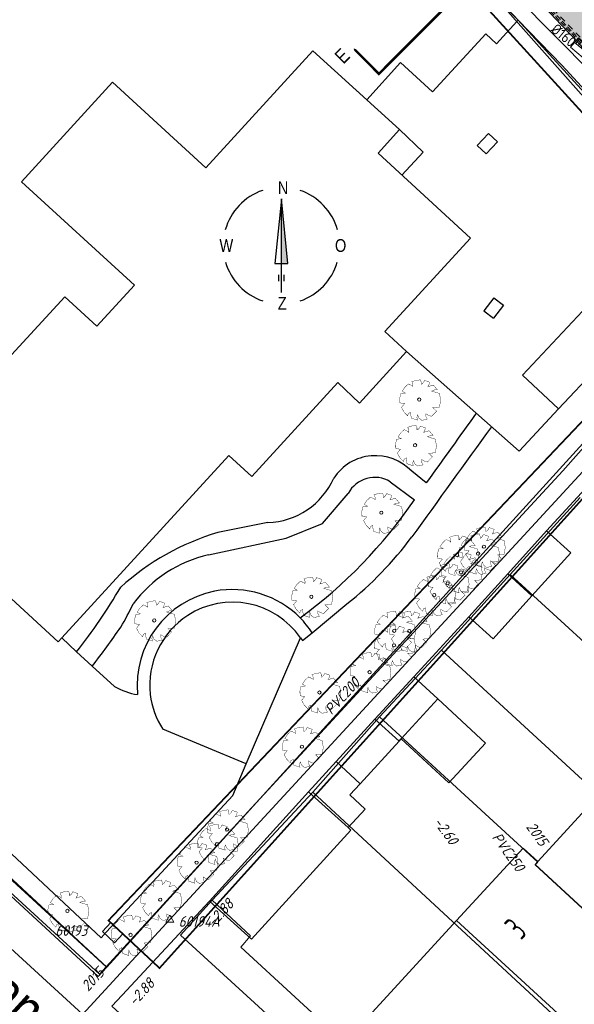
# Model space of a CAD drawing. Header units: metres. Extents: x 111546 to 149831, y 498798 to 507863.
# Tile 166 of 256: x 111850 to 111884, y 501524 to 501584. Entities that reach past the tile are written whole.
import ezdxf
from ezdxf.enums import TextEntityAlignment as Align

# ---------------------------------------------------------------- set-up
doc = ezdxf.new("R2010")
doc.units = ezdxf.units.M
for name, pattern in [('CENTER', [50.8, 31.75, -6.35, 6.35, -6.35]), ('DASHDOT', [25.4, 12.7, -6.35, 0, -6.35]), ('DASHDOT2', [12.7, 6.35, -3.175, 0, -3.175]), ('DASHED', [19.05, 12.7, -6.35]), ('JIS_02_0.7', [1.35, 0.75, -0.6])]:
    doc.linetypes.add(name, pattern=pattern)
for name, color, linetype in [('0-dwarsprofiel locatie', 5, 'CENTER'), ('0-noordpijl', 7, 'Continuous'), ('0-werkgrens', 210, 'FENCELINE1'), ('2-bs-Put Koppelstuk', 1, 'Continuous'), ('2-bs-Put Koppelstuk  nummer', 253, 'Continuous'), ('2-bs-Streng gemengd aanlegjaar', 252, 'Continuous'), ('2-bs-Streng regenwater  aanlegjaar', 252, 'Continuous'), ('2-bs-Streng regenwater  bobtot', 252, 'Continuous'), ('2-bs-Streng regenwater diameter', 252, 'Continuous'), ('2-bs-Streng verb vwa', 252, 'DASHED'), ('2-vw-DWA Put inspectie nummer', 54, 'Continuous'), ('2-vw-DWA-streng-volschuimen-PVC 200', 252, 'RI-VOLSCHUIMEN'), ('2-vw-Streng gemengd  bobtot', 54, 'Continuous'), ('2-vw-Streng gemengd diameter', 54, 'Continuous'), ('3-bs-straatkolk', 252, 'Continuous'), ('3-NW-HV-316010+318010-Afwerken zandbed voor wegfundering en menggranulaat-opp', 20, 'Continuous'), ('3-vw-band-ob 10x20', 53, 'JIS_02_0.7'), ('3-vw-HV-304010-Opbreken tegels-opp', 150, 'AI-KADASTRAAL'), ('B01_HOOFDGEBOUW', 1, 'Continuous'), ('B02_BIJGEBOUW', 1, 'Continuous'), ('B07_TUSSENMUUR', 1, 'Continuous'), ('B16_LUIFEL', 10, 'Continuous'), ('Default', 10, 'Continuous'), ('Q26_BOOM', 252, 'Continuous'), ('T02_RASTER', 252, 'Continuous'), ('V02_KNTOPENVERH', 252, 'Continuous'), ('V03_KNTTEGELPAD', 252, 'Continuous'), ('Z02_HUISNUMMER', 7, 'Continuous'), ('Z06_STRAATNAAM', 7, 'Continuous')]:
    doc.layers.add(name, color=color, linetype=linetype)
for name, color, linetype, lineweight in [('0-kadastrale percelen', 253, 'AI-KADASTRAAL', 9), ('2-nw-inlaat-hwa 160', 61, 'Continuous', 15), ('2-YY-kolkleiding HWA 160mm', 90, 'Continuous', 35), ('3-nw-band-trb18-20x20-achterkant-stelspecie', 103, 'DASHDOT2', 15), ('3-nw-band-trb18-20x20-voorkant-stelspecie', 103, 'Continuous', 15), ('3-nw-BSS-wit-tussen tegels en asfalt fietspad', 2, 'DASHED', 13), ('3-vw-asfalt-frezen 35 mm-hatch', 7, 'Continuous', 15), ('3-vw-kolk-trottoirkolk', 50, 'Continuous', 13)]:
    doc.layers.add(name, color=color, linetype=linetype, lineweight=lineweight)
doc.layers.add('3-nw-menggranulaat', color=7, linetype='Continuous', lineweight=13, true_color=0xebebeb)
doc.styles.get("Standard").update_dxf_attribs({"font": 'isocp-ie.shx'})
doc.styles.add('veysel', font='isocp-ie.shx', dxfattribs={"height": 0.1})
doc.styles.add('Zaanstad', font='ARIALN.TTF')
doc.styles.add('Zaanstad 1-500 2.5mm', font='ARIALN.TTF', dxfattribs={"height": 1.25})
doc.linetypes.add('AI-KADASTRAAL', pattern='A,5.5,-2,["K",Standard,S=1.8,R=0,X=0,Y=-0.9],-2,5.5,-2,[5,NLCS.SHX,S=0.75,R=0,X=0,Y=0],-2', length=19)
doc.linetypes.add('FENCELINE1', pattern='A,6.35,-2.54,[133,ltypeshp.shx,S=2.54,R=0,X=-2.54,Y=0],-2.54,25.4', length=36.83)
doc.linetypes.add('RI-VOLSCHUIMEN', pattern='A,0,[50,NLCS.SHX,S=0.5,R=0,X=0,Y=0],4', length=4)
pattern_1 = [(294.51638, (112010.33835, 501946.37295), (-0.2375469, -0.6359021), [0.4, -0.56]), (294.51638, (112010.27896, 501946.21397), (-0.2375469, -0.6359021), [0.16, -0.8]), (294.51638, (112010.49732, 501946.31356), (-0.2375469, -0.6359021), [0.16, -0.8])]

# ---------------------------------------------------------------- blocks, each defined once
blk = doc.blocks.new('Q26')
at = {"linetype": 'Continuous', "lineweight": 20, "const_width": 0.0225}
blk.add_lwpolyline([(0.757, 0.516), (1.237, 0.371), (1.308, -0.046), (1.235, -0.463), (0.83, -0.494), (1.061, -0.711), (0.757, -1.022), (0.565, -0.971), (0.395, -0.867), (0.404, -1.032), (0.49, -1.198), (0.163, -1.271), (-0.015, -1.136), (-0.097, -0.929), (-0.141, -1.084), (-0.112, -1.255), (-0.489, -1.131), (-0.532, -0.774), (-0.668, -0.854), (-0.707, -0.996), (-0.927, -0.766), (-1.083, -0.479), (-0.894, -0.246), (-1.181, -0.203), (-1.187, 0.104), (-1.122, 0.367), (-0.847, 0.398), (-1.04, 0.503), (-0.879, 0.749), (-0.663, 0.95), (-0.402, 0.826), (-0.388, 0.795), (-0.382, 0.942), (-0.452, 1.088), (-0.194, 1.172), (0.076, 1.199), (0.118, 1.07), (0.119, 0.935), (0.148, 0.935), (0.252, 1.031), (0.325, 1.167), (0.626, 1.059), (0.6, 0.925), (0.525, 0.78), (0.856, 0.885), (1.105, 0.593), (0.924, 0.584)], close=True, dxfattribs=at)
at = {"linetype": 'Continuous', "lineweight": 20}
blk.add_circle((0.001, -0.001), 0.0983, dxfattribs=at)
blk = doc.blocks.new('KOPP_1')
at = {"layer": '2-bs-Put Koppelstuk', "linetype": 'Continuous', "lineweight": 13}
for p, q in [((-0.516, 0.028), (-0.267, 0.459)), ((-0.516, 0.028), (-0.018, 0.028)), ((-0.018, 0.028), (-0.267, 0.459))]:
    blk.add_line(p, q, dxfattribs=at)
blk = doc.blocks.new('KOPP')
at = {"layer": '2-bs-Put Koppelstuk', "linetype": 'Continuous', "lineweight": 13}
blk.add_blockref('KOPP_1', (0.268, -0.183), dxfattribs=at)
blk = doc.blocks.new('KOLK_M')
at = {"color": 0}
for p, q in [((-0.404, 0.475), (-0.569, -0.255)), ((0.569, 0.255), (-0.404, 0.475)), ((0.569, 0.255), (0.404, -0.475)), ((0.404, -0.475), (-0.569, -0.255))]:
    blk.add_line(p, q, dxfattribs=at)
blk = doc.blocks.new('straatkolk_M')
at = {"linetype": 'Continuous'}
for p, q in [((-0.404, 0.475), (-0.569, -0.255)), ((0.569, 0.255), (-0.404, 0.475)), ((0.569, 0.255), (0.404, -0.475)), ((0.404, -0.475), (-0.569, -0.255))]:
    blk.add_line(p, q, dxfattribs=at)
blk = doc.blocks.new('Bestaande trottoirkolk')
for points in [[(-0.4, 0.374), (-0.4, 0.748)], [(-0.2, 0.374), (-0.2, 0.748)], [(0, 0.374), (0, 0.748)], [(0.2, 0.374), (0.2, 0.748)], [(0.4, 0.374), (0.4, 0.748)], [(-0.499, 0.374), (0.499, 0.374)]]:
    blk.add_lwpolyline(points)
at = {"rotation": 12.74062106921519}
blk.add_blockref('straatkolk_M', (0, 0.374), dxfattribs=at)
blk = doc.blocks.new('Noordpijl 3 Zaanstad')
at = {"layer": '0-noordpijl'}
for p, q in [((0, 14.5), (-2, -5.5)), ((2, -5.5), (0, 14.5)), ((0, -14.5), (0, 14.5)), ((-2, -5.5), (2, -5.5)), ((-0.75, -11), (-0.75, -9)), ((0.75, -9), (0.75, -11))]:
    blk.add_line(p, q, dxfattribs=at)
for start, end in [(108.7194, 164.2851), (15.7149, 71.3077), (196.4425, 251.2806), (288.6923, 343.5575)]:
    blk.add_arc((0, 0), 18.08, start, end, dxfattribs=at)
blk.add_solid([(0, 14.5), (2, -5.5), (0, -5.5)], dxfattribs=at)
at = {"layer": '0-noordpijl', "style": 'Zaanstad'}
for s, p in [('N', (-1.12, 15.97)), ('W', (-19.21, -1.93)), ('O', (16.61, -1.93)), ('Z', (-1.12, -19.83))]:
    blk.add_text(s, height=3.95, dxfattribs=at).set_placement(p)

msp = doc.modelspace()

# ---------------------------------------------------------------- hatches: boundary and pattern name
at = {"layer": '3-nw-menggranulaat', "ltscale": 0.02}
h = msp.add_hatch(color=256, dxfattribs=at)
h.dxf.hatch_style = 1
edge = h.paths.add_edge_path()
edge.add_arc((112001.698, 501254.9293), 191.0978, 65.157628, 68.54918, ccw=False)
edge.add_arc((112051.5937, 501362.7078), 72.3301, 58.728744, 65.15638, ccw=False)
edge.add_arc((112051.9885, 501363.7727), 71.2153, 53.128423, 58.555518, ccw=False)
edge.add_arc((112109.7502, 501439.076), 23.7066, 230.651268, 256.577824)
edge.add_line((112104.2473, 501416.0169), (112103.2894, 501419.9684))
edge.add_arc((112112.977, 501444.7965), 26.6512, 237.881473, 248.684987, ccw=False)
edge.add_arc((112164.7613, 501522.5479), 120.0615, 234.033446, 236.678612, ccw=False)
edge.add_arc((112059.1446, 501375.1409), 61.2836, 55.054594, 58.728773)
edge.add_arc((112051.5933, 501362.7072), 75.8308, 58.728773, 65.156409)
edge.add_arc((112001.698, 501254.9293), 194.5978, 65.157628, 68.549965)
edge.add_arc((110702.9936, 497927.1044), 3766.8587, 68.6746807, 68.8977944)
edge.add_arc((112177.1944, 501730.1081), 311.9351, 242.796586, 247.770921, ccw=False)
edge.add_arc((112034.708, 501452.9589), 0.305, 164.692197, 247.829501, ccw=False)
edge.add_line((112034.4139, 501453.0394), (112034.5326, 501453.2655))
edge.add_line((112034.5326, 501453.2655), (112031.5168, 501454.8335))
edge.add_line((112031.5168, 501454.8335), (112031.0519, 501453.9907))
edge.add_arc((112030.7892, 501454.1356), 0.3, 231.130165, 331.11964, ccw=False)
edge.add_line((112030.6009, 501453.902), (112028.9217, 501455.2555))
edge.add_arc((112008.6918, 501427.6832), 34.1977, 53.732452, 61.203333)
edge.add_arc((112196.9704, 501771.6456), 357.9235, 232.750083, 241.314196, ccw=False)
edge.add_arc((111980.5292, 501486.9543), 0.3, 141.946299, 226.274034, ccw=False)
edge.add_line((111980.293, 501487.1392), (111980.4168, 501487.2974))
edge.add_line((111980.4168, 501487.2974), (111977.7245, 501489.3714))
edge.add_line((111977.7245, 501489.3714), (111977.5962, 501489.2129))
edge.add_arc((111977.3591, 501489.3967), 0.3, 231.946299, 322.224152, ccw=False)
edge.add_arc((112183.8463, 501755.0102), 336.7335, 231.040572, 232.138425, ccw=False)
edge.add_arc((112182.5932, 501757.506), 337.8959, 220.566267, 231.471905, ccw=False)
edge.add_line((111925.9091, 501537.7631), (111924.814, 501538.9138))
edge.add_line((111924.814, 501538.9138), (111924.2688, 501539.4794))
edge.add_line((111924.2688, 501539.4794), (111923.5727, 501540.1514))
edge.add_line((111923.5727, 501540.1514), (111923.062, 501540.6079))
edge.add_line((111923.062, 501540.6079), (111921.6684, 501541.8303))
edge.add_line((111921.6684, 501541.8303), (111920.9772, 501542.4758))
edge.add_line((111920.9772, 501542.4758), (111919.1418, 501544.1465))
edge.add_line((111919.1418, 501544.1465), (111913.4894, 501549.4428))
edge.add_line((111913.4894, 501549.4428), (111910.022, 501552.7518))
edge.add_arc((111923.8992, 501567.7123), 20.4057, 215.191701, 227.151168, ccw=False)
edge.add_line((111907.2231, 501555.9522), (111906.5301, 501556.9348))
edge.add_line((111906.5301, 501556.9348), (111901.6864, 501564.2844))
edge.add_arc((111902.3519, 501564.7283), 0.8, 131.723992, 213.705976, ccw=False)
edge.add_line((111901.8195, 501565.3254), (111902.7886, 501566.1896))
edge.add_line((111902.7886, 501566.1896), (111900.5994, 501568.6589))
edge.add_line((111900.5994, 501568.6589), (111900.1549, 501568.2625))
edge.add_arc((111899.6225, 501568.8596), 0.8, 216.717072, 311.723992, ccw=False)
edge.add_line((111898.9812, 501568.3813), (111897.54, 501570.3136))
edge.add_arc((111772.2737, 501477.014), 156.1937, 36.679082, 48.164313)
edge.add_line((111876.4543, 501593.3878), (111874.8319, 501591.4998))
edge.add_arc((111771.4048, 501476.2953), 154.8201, 36.700144, 48.083473, ccw=False)
edge.add_line((111895.5355, 501568.8199), (111898.8593, 501564.0338))
edge.add_line((111898.8593, 501564.0338), (111905.3584, 501554.1339))
edge.add_line((111905.3584, 501554.1339), (111906.9046, 501552.4156))
edge.add_line((111906.9046, 501552.4156), (111913.78, 501545.912))
edge.add_arc((111912.8891, 501544.9653), 1.3, -43.260185, 46.739815, ccw=False)
edge.add_line((111913.8359, 501544.0744), (111913.7325, 501543.9646))
edge.add_line((111913.7325, 501543.9646), (111915.8445, 501541.9772))
edge.add_line((111915.8445, 501541.9772), (111915.9441, 501542.0831))
edge.add_arc((111916.8908, 501541.1922), 1.3, 47.690382, 136.739815, ccw=False)
edge.add_line((111917.7659, 501542.1535), (111919.3503, 501540.7113))
edge.add_line((111919.3503, 501540.7113), (111920.0576, 501540.0508))
edge.add_line((111920.0576, 501540.0508), (111921.471, 501538.811))
edge.add_line((111921.471, 501538.811), (111921.9389, 501538.3928))
edge.add_line((111921.9389, 501538.3928), (111922.5707, 501537.7827))
edge.add_line((111922.5707, 501537.7827), (111923.0807, 501537.2536))
edge.add_line((111923.0807, 501537.2536), (111924.129, 501536.1523))
edge.add_arc((112182.606, 501757.5182), 340.3135, 220.57754, 231.46588)
edge.add_arc((112197.293, 501772.0462), 360.8357, 231.07875, 241.303034)
edge.add_arc((112007.7091, 501426.1344), 33.6227, 49.733433, 60.964551, ccw=False)
edge.add_arc((112028.8645, 501451.2589), 0.7839, -83.369488, 42.653983, ccw=False)
edge.add_line((112028.955, 501450.4803), (112031.5441, 501448.28))
edge.add_line((112031.5441, 501448.28), (112031.8857, 501448.6756))
edge.add_arc((112033.171, 501447.5628), 1.7, 62.971695, 139.114616, ccw=False)
edge.add_arc((112177.1547, 501730.0166), 315.3354, 242.989412, 247.77186)
edge.add_arc((110974.1351, 498626.0188), 3013.6949, 68.6444967, 68.9242664, ccw=False)
edge = h.paths.add_edge_path()
edge.add_line((112111.9121, 501441.0392), (112112.1191, 501440.9125))
edge.add_line((112112.1191, 501440.9125), (112110.4333, 501438.1575))
edge.add_line((112110.4333, 501438.1575), (112110.375, 501438.2061))
edge.add_arc((112108.6256, 501435.7054), 3.0518, 55.025034, 92.901728)
edge.add_arc((112109.2258, 501423.8652), 14.9073, 92.901728, 99.238728)
edge.add_arc((112100.3974, 501478.1406), 40.0815, 269.480733, 279.238728, ccw=False)
edge.add_arc((112100.3155, 501469.1003), 31.0408, 252.560441, 269.480733, ccw=False)
edge.add_arc((112170.1164, 501691.2975), 263.9437, 245.240897, 252.560441, ccw=False)
edge.add_line((112059.5757, 501451.6164), (112050.7963, 501455.6654))
edge.add_line((112050.7963, 501455.6654), (112047.4499, 501457.2685))
edge.add_arc((112190.023, 501757.5748), 332.4319, 243.111802, 244.603553, ccw=False)
edge.add_arc((112039.3202, 501460.3675), 0.8, 63.2445, 152.486794)
edge.add_line((112038.6106, 501460.7371), (112037.8612, 501459.2982))
edge.add_line((112037.8612, 501459.2982), (112034.9344, 501460.8226))
edge.add_line((112034.9344, 501460.8226), (112035.6742, 501462.2431))
edge.add_arc((112034.9647, 501462.6126), 0.8, 332.487618, 420.593809)
edge.add_arc((112275.291, 501908.2182), 505.4817, 235.788916, 241.662589, ccw=False)
edge.add_line((111991.0872, 501490.1991), (111991.0604, 501489.3846))
edge.add_line((111991.0604, 501489.3846), (111990.3902, 501488.4659))
edge.add_line((111990.3902, 501488.4659), (111990.2041, 501488.6082))
edge.add_line((111990.2041, 501488.6082), (111990.0793, 501488.4452))
edge.add_line((111990.0793, 501488.4452), (111977.7692, 501497.8639))
edge.add_line((111977.7692, 501497.8639), (111977.565, 501498.0276))
edge.add_line((111977.565, 501498.0276), (111978.095, 501498.6415))
edge.add_line((111978.095, 501498.6415), (111979.39, 501499.3726))
edge.add_arc((111997.1799, 501521.5675), 28.4446, 224.078462, 231.286891, ccw=False)
edge.add_arc((112011.2297, 501537.5601), 49.6925, 220.733755, 226.05653, ccw=False)
edge.add_arc((112004.0606, 501531.3864), 40.2315, 216.40767, 220.733755, ccw=False)
edge.add_arc((111935.6825, 501480.9596), 44.7298, 36.40767, 46.828822)
edge.add_line((111966.2858, 501513.5816), (111959.0785, 501520.3429))
edge.add_arc((111919.1455, 501479.1951), 57.3392, 45.858344, 48.741754)
edge.add_arc((111890.7668, 501446.8448), 100.3729, 48.741754, 56.755786)
edge.add_arc((111976.1671, 501575.8307), 54.3253, 222.881484, 236.004124, ccw=False)
edge.add_arc((112182.606, 501757.5182), 329.3135, 218.703715, 221.603545, ccw=False)
edge.add_line((111925.6131, 501551.6007), (111920.7591, 501557.616))
edge.add_arc((111461.8769, 501177.7845), 595.6885, 39.6156525, 41.2763376)
edge.add_arc((111908.9574, 501570.2273), 0.8, 41.276338, 131.661594)
edge.add_line((111908.4257, 501570.825), (111908.1369, 501570.568))
edge.add_line((111908.1369, 501570.568), (111905.8768, 501573.1081))
edge.add_line((111905.8768, 501573.1081), (111906.175, 501573.3734))
edge.add_arc((111905.6432, 501573.9711), 0.8, 311.661594, 401.757908)
edge.add_arc((111461.8769, 501177.7845), 595.6885, 41.757908, 42.8449809)
edge.add_line((111898.6335, 501582.8629), (111897.607, 501581.9109))
edge.add_line((111897.607, 501581.9109), (111894.0227, 501585.7427))
edge.add_line((111894.0227, 501585.7427), (111895.0401, 501586.7032))
edge.add_arc((111980.691, 501669.1707), 118.899, 222.95778, 223.915217, ccw=False)
edge.add_arc((112803.4011, 502423.9206), 1235.3633, 220.7094983, 222.5739803, ccw=False)
edge.add_line((111866.9632, 501618.1869), (111868.8255, 501619.8336))
edge.add_arc((112774.578, 502398.8635), 1194.6862, 220.6985415, 222.6242771)
edge.add_arc((111460.9003, 501176.9176), 599.4937, 39.6184709, 43.5335799, ccw=False)
edge.add_line((111922.6949, 501559.1981), (111927.5614, 501553.1673))
edge.add_arc((112098.3634, 501688.0234), 217.6223, 218.292712, 220.747944)
edge.add_line((111933.4953, 501545.9742), (111937.5449, 501541.2959))
edge.add_arc((111972.5269, 501571.5771), 46.2676, 220.880204, 236.755786)
edge.add_arc((111890.7668, 501446.8448), 102.8729, 48.741754, 56.755786, ccw=False)
edge.add_arc((111919.1455, 501479.1951), 59.8392, 45.878833, 48.741754, ccw=False)
edge.add_line((111960.8042, 501522.1518), (111967.9962, 501515.4049))
edge.add_arc((111935.6825, 501480.9596), 47.2298, 36.40767, 46.828822, ccw=False)
edge.add_arc((112004.0606, 501531.3864), 37.7315, 216.40767, 220.733755)
edge.add_arc((112011.2297, 501537.5601), 47.1925, 220.733755, 226.109459)
edge.add_arc((111997.1799, 501521.5675), 25.9446, 223.984111, 233.568585)
edge.add_line((111981.7724, 501500.6933), (111991.3844, 501493.8705))
edge.add_arc((112275.291, 501908.2182), 502.2817, 235.581477, 241.662589)
edge.add_line((112036.8764, 501466.1261), (112048.8348, 501460.1532))
edge.add_line((112048.8348, 501460.1532), (112052.1577, 501458.5615))
edge.add_line((112052.1577, 501458.5615), (112060.9159, 501454.5222))
edge.add_arc((112170.1164, 501691.2975), 260.7437, 245.240897, 252.560441)
edge.add_arc((112100.3155, 501469.1003), 27.8408, 252.560441, 257.847441)
edge.add_line((112094.4546, 501441.8834), (112094.9128, 501441.7597))
edge.add_arc((112099.9286, 501461.9459), 20.8, 256.046006, 272.714969)
edge.add_line((112100.9139, 501441.1693), (112103.5978, 501441.3677))
at = {"layer": '3-vw-asfalt-frezen 35 mm-hatch', "ltscale": 0.02}
h = msp.add_hatch(dxfattribs=at)
h.set_pattern_fill('ANSI31', color=256, scale=0.2)
h.set_pattern_definition([(2.41437, (112072.4718, 501440.149), (-0.0267502, 0.6344363), [])])
edge = h.paths.add_edge_path()
edge.add_line((111915.4115, 501550.819), (111911.0712, 501556.1588))
edge.add_line((111911.0712, 501556.1588), (111905.7082, 501562.7078))
edge.add_line((111905.7082, 501562.7078), (111901.7905, 501567.4712))
edge.add_line((111901.7905, 501567.4712), (111900.6033, 501568.8648))
edge.add_line((111900.6033, 501568.8648), (111899.3454, 501570.2717))
edge.add_line((111899.3454, 501570.2717), (111893.2578, 501577.0527))
edge.add_line((111893.2578, 501577.0527), (111890.436, 501580.1264))
edge.add_line((111890.436, 501580.1264), (111887.6996, 501583.0174))
edge.add_line((111887.6996, 501583.0174), (111885.4288, 501585.3956))
edge.add_line((111885.4288, 501585.3956), (111880.9887, 501589.9036))
edge.add_line((111880.9887, 501589.9036), (111878.7377, 501592.057))
edge.add_line((111878.7377, 501592.057), (111875.2148, 501595.3199))
edge.add_line((111875.2148, 501595.3199), (111871.2283, 501598.8115))
edge.add_line((111871.2283, 501598.8115), (111867.713, 501601.7415))
edge.add_line((111867.713, 501601.7415), (111864.9499, 501604.0445))
edge.add_line((111864.9499, 501604.0445), (111861.8981, 501606.5882))
edge.add_line((111861.8981, 501606.5882), (111861.3599, 501607.0368))
edge.add_line((111861.3599, 501607.0368), (111867.7542, 501614.0278))
edge.add_line((111867.7542, 501614.0278), (111871.2431, 501610.4406))
edge.add_line((111871.2431, 501610.4406), (111879.2428, 501601.6827))
edge.add_line((111879.2428, 501601.6827), (111884.0327, 501596.5841))
edge.add_line((111884.0327, 501596.5841), (111887.9656, 501592.4934))
edge.add_line((111887.9656, 501592.4934), (111893.2896, 501586.9351))
edge.add_line((111893.2896, 501586.9351), (111899.1588, 501580.6668))
edge.add_line((111899.1588, 501580.6668), (111902.4106, 501577.1159))
edge.add_line((111902.4106, 501577.1159), (111906.8217, 501572.1881))
edge.add_line((111906.8217, 501572.1881), (111913.4938, 501564.5296))
edge.add_line((111913.4938, 501564.5296), (111920.2551, 501556.4633))
edge.add_line((111920.2551, 501556.4633), (111915.4396, 501550.8512))
at = {"layer": '3-vw-HV-304010-Opbreken tegels-opp', "ltscale": 0.01}
h = msp.add_hatch(dxfattribs=at)
h.set_pattern_fill('GOST_GLASS', color=256, scale=0.08)
h.set_pattern_definition(pattern_1)
h.paths.add_polyline_path([(111847.5557, 501559.5934), (111848.972, 501558.2938), (111850.4164, 501559.868), (111849.0001, 501561.1676)], flags=9)
h = msp.add_hatch(dxfattribs=at)
h.set_pattern_fill('GOST_GLASS', color=256, scale=0.08)
h.set_pattern_definition(pattern_1)
h.paths.add_polyline_path([(111838.2495, 501532.0057), (111850.2498, 501521.0323), (111852.8685, 501523.896), (111840.8681, 501534.8694)], flags=9)
h = msp.add_hatch(dxfattribs=at)
h.set_pattern_fill('GOST_GLASS', color=256, scale=0.08)
h.set_pattern_definition(pattern_1)
h.paths.add_polyline_path([(111880.7831, 501527.2371), (111881.5582, 501528.0818), (111879.9974, 501529.5139), (111879.2224, 501528.6692)], flags=9)
h = msp.add_hatch(dxfattribs=at)
h.set_pattern_fill('GOST_GLASS', color=256, scale=0.08)
h.set_pattern_definition(pattern_1)
h.paths.add_polyline_path([(111875.8764, 501522.0071), (111876.4676, 501522.6515), (111874.9756, 501524.0205), (111874.3843, 501523.3762)], flags=9)

# ---------------------------------------------------------------- linework, layer by layer
at = {"layer": '0-dwarsprofiel locatie', "extrusion": (-4.16274e-09, 4.16199e-09, 1)}
for points in [[(111871.985, 501580.494, 0.15, 0.15, 0), (111892.9268, 501601.4458, 0.15, 0.15, 0), (111892.0457, 501602.3246, 1, 0, 0), (111891.3762, 501602.9924, 0.15, 0.15, 0)], [(111874.1724, 501582.6823, 0.15, 0.15, 0), (111871.9847, 501580.4943, 0.15, 0.15, 0), (111871.1058, 501581.3752, 1, 0, 0), (111870.4378, 501582.0445, 0.15, 0.15, 0)]]:
    msp.add_lwpolyline(points, format="xyseb", dxfattribs=at)
at = {"layer": '0-kadastrale percelen', "ltscale": 0.25}
for p, q in [((111884.263, 501554.643), (111879.998, 501549.949)), ((111879.998, 501549.949), (111875.804, 501545.341)), ((111879.998, 501549.949), (111900.028, 501531.634)), ((111875.804, 501545.341), (111872.023, 501541.275)), ((111872.023, 501541.275), (111867.943, 501536.681)), ((111867.943, 501536.681), (111861.807, 501530.083)), ((111867.943, 501536.681), (111886.753, 501519.303)), ((111861.807, 501530.083), (111859.872, 501527.947))]:
    msp.add_line(p, q, dxfattribs=at)
for points in [[(111855.372, 501526.013), (111893.36, 501567.77), (111893.45, 501568.62), (111892.87, 501569.54), (111890.539, 501572.672), (111889.29, 501574.14), (111880.24, 501584.04), (111874.5, 501589.59), (111872.381, 501591.505)], [(111875.804, 501545.341), (111885.435, 501536.495), (111885.585, 501536.659), (111891.355, 501531.36), (111891.507, 501531.525), (111896.051, 501527.352)], [(111834.318, 501544.357), (111834.867, 501544.955), (111845.315, 501535.322), (111855.372, 501526.013)], [(111834.318, 501544.357), (111854.854, 501525.443), (111855.372, 501526.013)], [(111872.023, 501541.275), (111881.683, 501532.408), (111881.53, 501532.241), (111887.267, 501526.969), (111887.115, 501526.804), (111890.617, 501523.586)], [(111880.135, 501511.966), (111863.552, 501527.227), (111864.147, 501527.912), (111861.807, 501530.083)], [(111859.872, 501527.947), (111878.92, 501510.545), (111880.135, 501511.966)]]:
    msp.add_lwpolyline(points, dxfattribs=at)
at = {"layer": '0-werkgrens', "ltscale": 0.1, "const_width": 0.1}
msp.add_lwpolyline([(111841.4974, 501608.7142), (111842.0694, 501608.1966), (111846.6856, 501612.7369), (111872.1321, 501591.5722), (111893.1645, 501568.5292), (111855.4756, 501528.853), (111858.5918, 501525.9468), (111892.0218, 501563.0053), (111911.6148, 501544.9523), (111907.9631, 501540.9947), (111911.0322, 501538.0656), (111912.1349, 501539.3251), (111930.2967, 501523.1003), (111929.5103, 501522.1989), (111948.8409, 501504.2192)], dxfattribs=at)
at = {"layer": '2-bs-Streng verb vwa', "flags": 128}
msp.add_lwpolyline([(111796.8244, 501573.3439), (111852.7242, 501521.8715)], dxfattribs=at)
at = {"layer": '2-bs-Streng verb vwa', "elevation": 0.35, "flags": 128}
msp.add_lwpolyline([(111859.225, 501528.908), (111852.724, 501521.871)], dxfattribs=at)
at = {"layer": '2-vw-DWA-streng-volschuimen-PVC 200', "ltscale": 0.4, "elevation": 0.35, "flags": 128}
msp.add_lwpolyline([(111859.225, 501528.908), (111893.307, 501565.849)], dxfattribs=at)
at = {"layer": '2-YY-kolkleiding HWA 160mm', "ltscale": 0.06, "elevation": 0}
msp.add_lwpolyline([(111828.249, 501636.1008), (111836.0379, 501628.8187), (111839.3843, 501619.8811), (111845.2137, 501615.0237), (111865.5595, 501598.7664), (111873.5148, 501592.1153), (111885.0163, 501580.5004), (111892.5474, 501572.2688), (111894.6902, 501569.1399)], dxfattribs=at)
at = {"layer": '3-nw-band-trb18-20x20-achterkant-stelspecie', "ltscale": 0.05}
msp.add_lwpolyline([(111881.8163, 501588.7726, -0.011154), (111900.0037, 501569.3335, -0.0112701)], format="xyb", dxfattribs=at)
at = {"layer": '3-nw-band-trb18-20x20-voorkant-stelspecie'}
msp.add_lwpolyline([(111859.3287, 501608.5505), (111872.1329, 501597.86, -0.0214766), (111881.9592, 501588.9125, -0.011266), (111900.15, 501569.463)], format="xyb", dxfattribs=at)
at = {"layer": '3-nw-BSS-wit-tussen tegels en asfalt fietspad', "ltscale": 0.025}
for points in [[(111874.4294, 501594.9091), (111875.8692, 501593.6318, -0.0513492), (111897.3797, 501570.194, -0.0513492)], [(111874.4957, 501594.9839), (111875.9355, 501593.7066, -0.0513492), (111897.4599, 501570.2537, -0.0513492)], [(111872.9694, 501593.2633), (111874.4092, 501591.986, -0.0513492), (111895.615, 501568.8803, -0.0513492)], [(111873.0358, 501593.3381), (111874.4756, 501592.0608, -0.0512641), (111895.696, 501568.939, 147.0555807)]]:
    msp.add_lwpolyline(points, format="xyb", dxfattribs=at)
at = {"layer": '3-NW-HV-316010+318010-Afwerken zandbed voor wegfundering en menggranulaat-opp', "ltscale": 0.02, "elevation": 0}
for points in [[(111972.1184, 501493.1691, -0.0476208), (111925.9091, 501537.7631), (111924.814, 501538.9138), (111924.2688, 501539.4794), (111923.5727, 501540.1514), (111923.062, 501540.6079), (111921.6684, 501541.8303), (111920.9772, 501542.4758), (111919.1418, 501544.1465), (111913.4894, 501549.4428), (111910.022, 501552.7518, -0.0522304), (111907.2231, 501555.9522), (111906.5301, 501556.9348), (111901.6864, 501564.2844, -0.3737951), (111901.8195, 501565.3254), (111902.7886, 501566.1896), (111900.5994, 501568.6589), (111900.1549, 501568.2625, -0.4400466), (111898.9812, 501568.3813), (111897.54, 501570.3136, 0.0501558), (111876.4543, 501593.3878)], [(111874.8319, 501591.4998, -0.04971), (111895.5355, 501568.8199), (111898.8593, 501564.0338), (111905.3584, 501554.1339), (111906.9046, 501552.4156), (111913.78, 501545.912, -0.4142136), (111913.8359, 501544.0744), (111913.7325, 501543.9646), (111915.8445, 501541.9772), (111915.9441, 501542.0831, -0.4093626), (111917.7659, 501542.1535), (111919.3503, 501540.7113), (111920.0576, 501540.0508), (111921.471, 501538.811), (111921.9389, 501538.3928), (111922.5707, 501537.7827), (111923.0807, 501537.2536), (111924.129, 501536.1523, 0.0475451), (111970.5973, 501491.3123, 0.0446415)]]:
    msp.add_lwpolyline(points, format="xyb", dxfattribs=at)
at = {"layer": '3-vw-band-ob 10x20', "ltscale": 0.5}
msp.add_lwpolyline([(111869.73, 501596.53), (111872.94, 501593.74), (111875.9, 501591.02), (111878.8, 501588.25), (111881.66, 501585.43), (111884.58, 501582.41), (111887.47, 501579.29), (111890.76, 501575.48), (111893.29, 501572.35), (111894.49, 501570.72), (111895.86, 501568.59)], dxfattribs=at)
at = {"layer": 'B01_HOOFDGEBOUW'}
msp.add_line((111881.686, 501532.441), (111885.394, 501536.493), dxfattribs=at)
for points in [[(111850.165, 501573.911), (111855.722, 501579.995), (111861.417, 501574.758), (111867.948, 501581.889), (111873.244, 501577.092), (111871.935, 501575.646), (111877.576, 501570.468), (111872.348, 501564.772), (111873.677, 501563.562), (111870.801, 501560.403), (111869.47, 501561.666), (111864.235, 501555.939), (111862.831, 501557.223), (111852.6246, 501546.0894)], [(111850.165, 501573.911), (111855.722, 501579.995), (111861.417, 501574.758), (111867.948, 501581.889), (111873.244, 501577.092), (111871.935, 501575.646), (111877.576, 501570.468), (111872.348, 501564.772), (111873.677, 501563.562), (111870.801, 501560.403), (111869.47, 501561.666), (111864.235, 501555.939), (111862.831, 501557.223), (111852.6246, 501546.0894)], [(111848.854, 501562.595), (111852.813, 501566.889), (111854.762, 501565.099), (111857.066, 501567.607), (111850.165, 501573.911)], [(111848.854, 501562.595), (111852.813, 501566.889), (111854.762, 501565.099), (111857.066, 501567.607), (111850.165, 501573.911)], [(111852.6246, 501546.0894), (111852.406, 501545.851), (111845.897, 501551.819)], [(111852.6246, 501546.0894), (111852.406, 501545.851), (111845.897, 501551.819)], [(111876.732, 501528.854), (111880.79, 501533.265), (111881.686, 501532.441)], [(111876.732, 501528.854), (111870.47, 501522.045), (111877.135, 501515.915), (111883.397, 501522.723)]]:
    msp.add_lwpolyline(points, dxfattribs=at)
at = {"layer": 'B02_BIJGEBOUW'}
for p, q in [((111882.954, 501560.058), (111887.537, 501564.936)), ((111882.954, 501560.058), (111887.537, 501564.936)), ((111882.226, 501552.617), (111879.849, 501549.999)), ((111882.226, 501552.617), (111879.849, 501549.999)), ((111879.849, 501549.999), (111877.473, 501547.381)), ((111879.849, 501549.999), (111877.473, 501547.381)), ((111874.111, 501543.724), (111871.739, 501541.133)), ((111874.111, 501543.724), (111871.739, 501541.133)), ((111875.586, 501542.373), (111874.111, 501543.724)), ((111875.586, 501542.373), (111874.111, 501543.724)), ((111873.352, 501539.934), (111875.586, 501542.373)), ((111871.739, 501541.133), (111869.366, 501538.543)), ((111870.841, 501537.193), (111873.214, 501539.783)), ((111873.214, 501539.783), (111873.352, 501539.934)), ((111869.366, 501538.543), (111867.695, 501536.703)), ((111869.366, 501538.543), (111870.841, 501537.193)), ((111861.644, 501530.04), (111867.695, 501536.703)), ((111867.695, 501536.703), (111870.1, 501534.519))]:
    msp.add_line(p, q, dxfattribs=at)
for points in [[(111885.327, 501566.985), (111880.744, 501562.107), (111882.954, 501560.058)], [(111885.327, 501566.985), (111880.744, 501562.107), (111882.954, 501560.058)], [(111881.33, 501548.655), (111883.707, 501551.273), (111882.226, 501552.617)], [(111881.33, 501548.655), (111883.707, 501551.273), (111882.226, 501552.617)], [(111877.473, 501547.381), (111878.954, 501546.037), (111881.33, 501548.655)], [(111877.473, 501547.381), (111878.954, 501546.037), (111881.33, 501548.655)], [(111873.352, 501539.934), (111876.249, 501537.243), (111878.5, 501539.665), (111875.586, 501542.373)], [(111870.841, 501537.193), (111870.212, 501536.515), (111871.147, 501535.646), (111870.1, 501534.519)], [(111870.1, 501534.519), (111870.264, 501534.37), (111864.213, 501527.707), (111861.644, 501530.04)]]:
    msp.add_lwpolyline(points, dxfattribs=at)
at = {"layer": 'B07_TUSSENMUUR'}
for p, q in [((111879.849, 501549.999), (111881.33, 501548.655)), ((111871.739, 501541.133), (111873.214, 501539.783)), ((111876.732, 501528.854), (111883.397, 501522.723))]:
    msp.add_line(p, q, dxfattribs=at)
msp.add_lwpolyline([(111881.686, 501532.441), (111881.516, 501532.257), (111887.285, 501526.951), (111887.116, 501526.767)], dxfattribs=at)
at = {"layer": 'B16_LUIFEL'}
msp.add_lwpolyline([(111873.244, 501577.092), (111874.69, 501575.718), (111873.394, 501574.307)], dxfattribs=at)
at = {"layer": 'T02_RASTER', "ltscale": 0.25}
for p, q in [((111879.526, 501584.659), (111891.814, 501570.826)), ((111875.748, 501545.366), (111875.745, 501545.369))]:
    msp.add_line(p, q, dxfattribs=at)
at = {"layer": 'V02_KNTOPENVERH'}
for p, q in [((111874.879, 501555.539), (111873.99, 501556.251)), ((111872.679, 501555.613), (111874.154, 501554.51)), ((111865.201, 501553.118), (111862.151, 501552.515)), ((111867.917, 501546.392), (111870.036, 501548.173))]:
    msp.add_line(p, q, dxfattribs=at)
for points in [[(111806.16, 501566.85), (111836.272, 501539.266), (111854.87, 501522.24)], [(111806.16, 501566.85), (111836.272, 501539.266), (111854.87, 501522.24)], [(111861.591, 501551.155), (111866.326, 501552.176), (111868.536, 501553.072), (111870.114, 501554.899)]]:
    msp.add_lwpolyline(points, dxfattribs=at)
for centre, radius, start, end in [((112591.8987, 501045.0392), 880.1859, 144.209205, 144.5500984), ((113541.7182, 500350.4761), 2055.6155, 143.9919563, 144.223301), ((111871.7728, 501554.1522), 3.053, 43.42828, 146.3938), ((111865.047, 501557.6874), 4.572, 271.930158, 336.194966), ((111871.7291, 501554.0613), 1.8194, 58.52532, 152.585114), ((111849.8617, 501571.1136), 29.4244, 306.033824, 325.647657), ((111866.5003, 501537.832), 15.3136, 106.49992, 132.16879), ((111856.8546, 501564.9419), 21.3295, 308.169654, 323.47113), ((111863.3965, 501543.3025), 8.0574, 102.948585, 142.817604), ((111825.0766, 501567.5304), 36.1466, 321.908649, 329.495101), ((111845.5555, 501553.308), 12.5232, 328.410483, 335.787578), ((111822.1208, 501569.881), 41.2079, 321.747509, 325.849253)]:
    msp.add_arc(centre, radius, start, end, dxfattribs=at)
at = {"layer": 'V03_KNTTEGELPAD'}
for p, q in [((111873.303, 501581.185), (111871.24, 501578.907)), ((111883.215, 501556.27), (111887.648, 501561.327)), ((111883.215, 501556.27), (111887.648, 501561.327)), ((111883.215, 501556.27), (111887.648, 501561.327)), ((111882.226, 501552.617), (111889.763, 501560.877)), ((111863.98, 501535.476), (111883.215, 501556.27)), ((111863.98, 501535.476), (111883.215, 501556.27)), ((111874.111, 501543.724), (111877.473, 501547.381)), ((111853.525, 501545.231), (111852.6246, 501546.0894)), ((111853.525, 501545.231), (111852.6246, 501546.0894)), ((111863.873, 501538.4), (111867.192, 501546.093)), ((111853.525, 501545.231), (111854.481, 501544.368)), ((111854.481, 501544.368), (111855.844, 501543.129)), ((111837.9601, 501541.11), (111854.9311, 501525.5735)), ((111837.9601, 501541.11), (111854.9311, 501525.5735)), ((111863.873, 501538.4), (111858.788, 501540.523)), ((111863.873, 501538.4), (111858.788, 501540.523)), ((111855.339, 501526.019), (111863.98, 501535.476)), ((111855.339, 501526.019), (111863.98, 501535.476)), ((111861.644, 501530.04), (111856.3163, 501524.3054)), ((111861.644, 501530.04), (111856.3163, 501524.3054)), ((111855.0195, 501527.7871), (111855.364, 501528.16)), ((111855.0195, 501527.7871), (111855.364, 501528.16)), ((111855.339, 501526.019), (111854.9311, 501525.5735)), ((111855.339, 501526.019), (111854.9311, 501525.5735))]:
    msp.add_line(p, q, dxfattribs=at)
for points in [[(111893.45, 501568.62), (111892.87, 501569.54), (111891.88, 501570.89), (111889.29, 501574.14), (111886.02, 501577.92), (111883.16, 501581.02), (111880.496, 501583.776), (111877.43, 501586.81), (111874.5, 501589.59)], [(111873.303, 501581.185), (111875.262, 501579.388), (111878.507, 501582.925), (111879.164, 501582.323), (111880.406, 501583.678), (111880.496, 501583.776)], [(111882.954, 501560.058), (111880.545, 501557.478), (111873.677, 501563.562)], [(111855.0195, 501527.7871), (111835.379, 501546.166), (111834.451, 501545.161), (111855.339, 501526.019)], [(111855.0195, 501527.7871), (111835.379, 501546.166), (111834.451, 501545.161), (111855.339, 501526.019)], [(111867.192, 501546.093), (111867.321, 501545.922), (111867.917, 501546.392)], [(111855.364, 501528.16), (111863.071, 501536.485), (111863.873, 501538.4)], [(111855.364, 501528.16), (111863.071, 501536.485), (111863.873, 501538.4)], [(111856.3163, 501524.3054), (111855.686, 501523.627), (111868.682, 501511.771)], [(111856.3163, 501524.3054), (111855.686, 501523.627), (111868.682, 501511.771)]]:
    msp.add_lwpolyline(points, dxfattribs=at)
for centre, radius, start, end in [((111863.0364, 501543.207), 5.8312, 44.843091, 100.79746), ((111863.0908, 501543.1869), 5.8613, 101.283199, 185.452473), ((111863.0454, 501543.2224), 5.0433, 34.694434, 122.833052), ((111863.0811, 501543.1974), 5.0836, 123.017981, 186.283529), ((111862.1039, 501542.4776), 7.0082, 33.955402, 43.695097), ((111857.884, 501546.6543), 4.073, 239.943063, 261.130179), ((111863.1419, 501543.2807), 5.1538, 187.129768, 212.349162)]:
    msp.add_arc(centre, radius, start, end, dxfattribs=at)

# ---------------------------------------------------------------- block references
at = {"layer": '0-noordpijl', "xscale": 0.1968582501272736, "yscale": 0.1968582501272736, "zscale": 0.1968582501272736}
msp.add_blockref('Noordpijl 3 Zaanstad', (111866.0313, 501570.0148), dxfattribs=at)
at = {"layer": '3-bs-straatkolk'}
for p, rotation in [((111878.602, 501576.232), 59.44204049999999), ((111878.985, 501566.213), 65.0384325), ((111855.728, 501528.105), 149.6829356)]:
    msp.add_blockref('KOLK_M', p, dxfattribs=dict(at, rotation=rotation))
at = {"layer": '3-vw-kolk-trottoirkolk', "rotation": 320.3625480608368}
msp.add_blockref('Bestaande trottoirkolk', (111884.0675, 501581.7962), dxfattribs=at)
at = {"layer": 'Default'}
msp.add_blockref('KOPP', (111859.2255, 501528.9077), dxfattribs=at)
at = {"layer": 'Q26_BOOM'}
for p in [(111874.447, 501560.629), (111874.192, 501557.842), (111872.134, 501553.726), (111878.393, 501551.652), (111876.756, 501551.143), (111878.041, 501551.232), (111876.99, 501550.091), (111876.185, 501549.415), (111867.859, 501548.599), (111875.363, 501548.704), (111858.268, 501547.155), (111872.918, 501546.524), (111873.835, 501546.509), (111872.908, 501545.638), (111871.415, 501543.995), (111868.353, 501542.76), (111867.282, 501539.455), (111862.71, 501534.4), (111862.091, 501533.518), (111860.855, 501532.382), (111858.637, 501530.122), (111852.968, 501529.438), (111856.821, 501527.971)]:
    msp.add_blockref('Q26', p, dxfattribs=at)

# ---------------------------------------------------------------- texts
at = {"layer": '0-dwarsprofiel locatie', "insert": (111869.2032, 501581.6609), "char_height": 0.8664, "attachment_point": 1, "rotation": 45.088962, "style": 'Zaanstad 1-500 2.5mm'}
msp.add_mtext_dynamic_manual_height_columns('E', width=1.716491, gutter_width=21.66, heights=[2.939], dxfattribs=at)
at = {"layer": '2-bs-Put Koppelstuk  nummer', "oblique": 15}
msp.add_text('60194A', height=0.65, dxfattribs=at).set_placement((111859.7607, 501528.2734), align=Align.BOTTOM_LEFT)
at = {"layer": '2-bs-Streng gemengd aanlegjaar', "oblique": 15}
msp.add_text('2015', height=0.65, rotation=47.267285, dxfattribs=at).set_placement((111854.3827, 501524.3537), align=Align.BOTTOM_LEFT)
at = {"layer": '2-bs-Streng regenwater  aanlegjaar', "oblique": 15}
msp.add_text('2015', height=0.65, rotation=305.882137, dxfattribs=at).set_placement((111880.7838, 501534.4409), align=Align.BOTTOM_LEFT)
at = {"layer": '2-bs-Streng regenwater  bobtot', "oblique": 15}
msp.add_text('-2.60', height=0.65, rotation=305.882137, dxfattribs=at).set_placement((111875.1324, 501534.7442), align=Align.BOTTOM_LEFT)
at = {"layer": '2-bs-Streng regenwater diameter', "oblique": 15}
msp.add_text('PVC250', height=0.65, rotation=305.882137, dxfattribs=at).set_placement((111878.6889, 501533.8079), align=Align.BOTTOM_LEFT)
at = {"layer": '2-nw-inlaat-hwa 160', "style": 'veysel'}
msp.add_text('%%C160', height=0.65, rotation=320.592085, dxfattribs=at).set_placement((111882.4331, 501583.109))
at = {"layer": '2-vw-DWA Put inspectie nummer', "oblique": 15}
msp.add_text('60193', height=0.65, dxfattribs=at).set_placement((111852.2285, 501527.7184), align=Align.BOTTOM_LEFT)
at = {"layer": '2-vw-Streng gemengd  bobtot', "oblique": 15}
for rotation, p in [(47.305172, (111862.0636, 501528.2979)), (47.267285, (111857.2356, 501523.4546))]:
    msp.add_text('-2.88', height=0.65, rotation=rotation, dxfattribs=at).set_placement(p, align=Align.BOTTOM_LEFT)
at = {"layer": '2-vw-Streng gemengd diameter', "oblique": 15}
msp.add_text('PVC200', height=0.65, rotation=47.305172, dxfattribs=at).set_placement((111869.2368, 501541.2206), align=Align.BOTTOM_LEFT)
at = {"layer": 'Z02_HUISNUMMER', "linetype": 'DASHDOT', "width": 0.665011}
msp.add_text('3', height=1.5, rotation=47.462031, dxfattribs=at).set_placement((111880.67, 501527.617))
at = {"layer": 'Z06_STRAATNAAM', "linetype": 'DASHDOT', "style": 'Zaanstad'}
msp.add_text('Oberonlaan', height=2.5, rotation=317.55941, dxfattribs=at).set_placement((111839.192, 501532.078))

doc.saveas('drawing.dxf')
